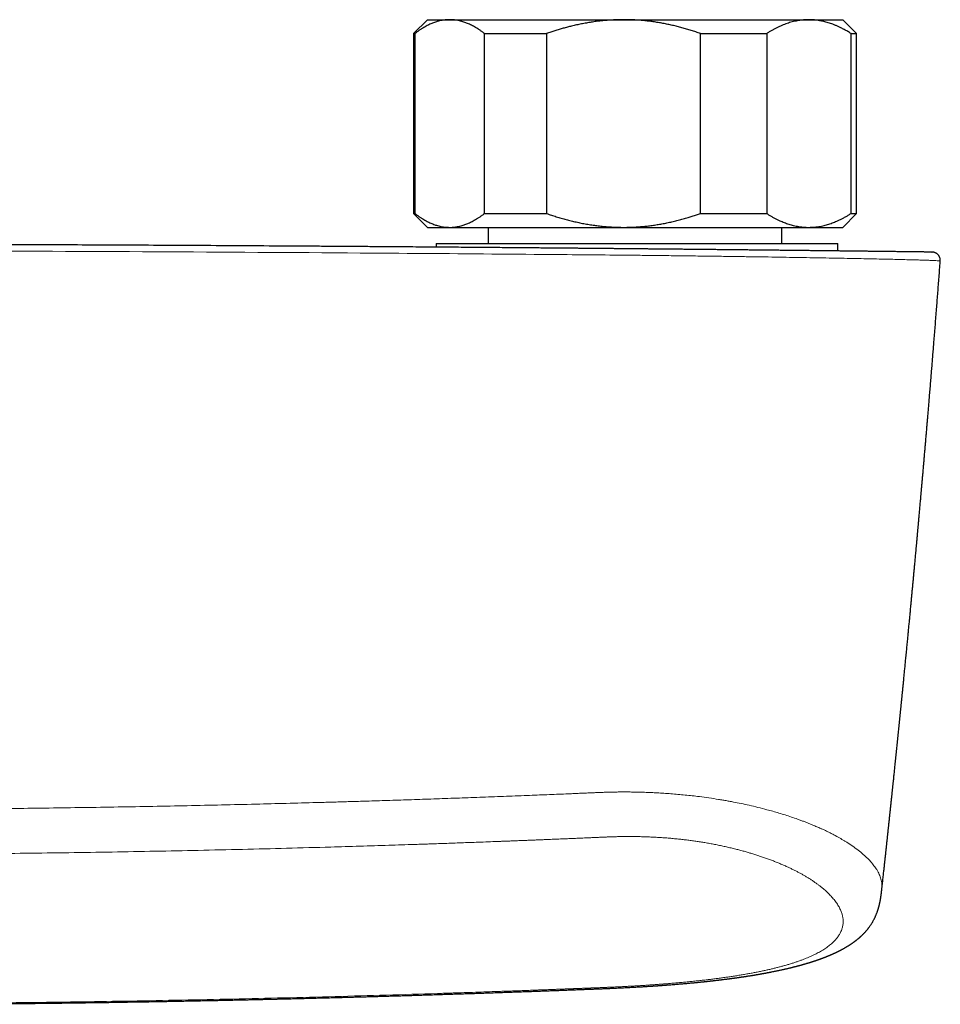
# Model space of a CAD drawing. Header units: millimetres. Extents: x 8 to 727, y 12 to 427.
# Tile 61 of 91: x 410 to 477, y 188 to 259. Entities that reach past the tile are written whole.
import ezdxf

# ---------------------------------------------------------------- set-up
doc = ezdxf.new("R2010")
doc.units = ezdxf.units.MM

msp = doc.modelspace()

# ---------------------------------------------------------------- linework, layer by layer
at = {"color": 7, "linetype": 'Continuous', "lineweight": 30}
for p, q in [((439.63, 258.966), (438.63, 257.966)), ((439.63, 258.966), (441.246, 258.966)), ((441.246, 258.966), (453.804, 258.966)), ((453.804, 258.966), (467.188, 258.966)), ((467.188, 258.966), (469.63, 258.966)), ((470.63, 257.966), (469.63, 258.966)), ((438.63, 257.966), (438.63, 244.966)), ((438.63, 257.966), (438.732, 257.966)), ((438.732, 257.966), (438.732, 244.966)), ((443.76, 257.966), (448.244, 257.966)), ((443.76, 244.966), (443.76, 257.966)), ((448.244, 257.966), (448.244, 244.966)), ((459.363, 244.966), (459.363, 257.966)), ((459.363, 257.966), (464.142, 257.966)), ((464.142, 257.966), (464.142, 244.966)), ((470.233, 244.966), (470.233, 257.966)), ((470.233, 257.966), (470.63, 257.966)), ((470.63, 244.966), (470.63, 257.966)), ((438.63, 244.966), (439.63, 243.966)), ((438.63, 244.966), (438.732, 244.966)), ((443.76, 244.966), (448.244, 244.966)), ((459.363, 244.966), (464.142, 244.966)), ((469.63, 243.966), (470.63, 244.966)), ((470.233, 244.966), (470.63, 244.966)), ((439.63, 243.966), (441.246, 243.966)), ((441.246, 243.966), (453.804, 243.966)), ((444.03, 243.966), (444.03, 242.81)), ((453.804, 243.966), (467.188, 243.966)), ((465.23, 242.81), (465.23, 243.966)), ((467.188, 243.966), (469.63, 243.966)), ((440.273, 242.81), (440.273, 242.536)), ((440.273, 242.81), (468.174, 242.81)), ((468.174, 242.81), (469.273, 242.81)), ((469.273, 242.26), (469.273, 242.81))]:
    msp.add_line(p, q, dxfattribs=at)
for points, knots in [([(441.246, 258.966), (441.217, 258.966), (441.134, 258.965), (440.996, 258.958), (440.834, 258.94), (440.672, 258.914), (440.51, 258.879), (440.357, 258.839), (440.213, 258.794), (440.079, 258.746), (439.945, 258.693), (439.812, 258.635), (439.681, 258.572), (439.539, 258.498), (439.385, 258.412), (439.22, 258.311), (439.057, 258.203), (438.894, 258.089), (438.786, 258.007), (438.732, 257.966)], [0, 0, 0, 0, 0.034083, 0.097391, 0.160725, 0.224069, 0.287405, 0.350714, 0.403934, 0.457159, 0.510379, 0.562664, 0.614953, 0.667239, 0.733776, 0.800332, 0.866897, 0.933458, 1, 1, 1, 1]), ([(443.76, 257.966), (443.707, 258.007), (443.601, 258.087), (443.44, 258.2), (443.279, 258.307), (443.117, 258.406), (442.962, 258.494), (442.816, 258.57), (442.678, 258.636), (442.54, 258.696), (442.402, 258.751), (442.264, 258.799), (442.113, 258.845), (441.95, 258.887), (441.775, 258.922), (441.599, 258.948), (441.423, 258.963), (441.305, 258.965), (441.246, 258.966)], [0, 0, 0, 0, 0.065617, 0.131252, 0.19689, 0.262521, 0.328134, 0.383158, 0.438187, 0.493212, 0.547625, 0.602042, 0.656455, 0.725142, 0.793864, 0.862595, 0.931314, 1, 1, 1, 1]), ([(453.804, 258.966), (453.739, 258.966), (453.556, 258.965), (453.253, 258.958), (452.897, 258.94), (452.541, 258.914), (452.185, 258.88), (451.829, 258.838), (451.473, 258.787), (451.116, 258.728), (450.76, 258.661), (450.406, 258.587), (450.069, 258.508), (449.749, 258.427), (449.446, 258.345), (449.144, 258.258), (448.842, 258.166), (448.543, 258.069), (448.344, 258.001), (448.244, 257.966)], [0, 0, 0, 0, 0.0340829, 0.0969657, 0.1598743, 0.2227923, 0.2857026, 0.3485869, 0.4123003, 0.4760358, 0.5397807, 0.6035201, 0.6672367, 0.7226293, 0.7780261, 0.8334192, 0.8889448, 0.9444739, 1, 1, 1, 1]), ([(459.363, 257.966), (459.252, 258.005), (459.03, 258.081), (458.694, 258.188), (458.357, 258.29), (458.018, 258.385), (457.678, 258.474), (457.337, 258.556), (456.994, 258.631), (456.649, 258.699), (456.301, 258.761), (455.951, 258.814), (455.599, 258.86), (455.245, 258.899), (454.887, 258.929), (454.526, 258.95), (454.165, 258.964), (453.924, 258.966), (453.804, 258.966)], [0, 0, 0, 0, 0.062057, 0.124124, 0.186189, 0.248244, 0.310077, 0.371921, 0.433764, 0.495595, 0.558031, 0.620481, 0.682931, 0.745365, 0.809015, 0.872683, 0.936351, 1, 1, 1, 1]), ([(467.188, 258.966), (467.155, 258.966), (467.061, 258.966), (466.905, 258.959), (466.72, 258.943), (466.536, 258.92), (466.351, 258.89), (466.167, 258.852), (465.982, 258.807), (465.798, 258.754), (465.613, 258.694), (465.428, 258.626), (465.242, 258.552), (465.057, 258.47), (464.873, 258.382), (464.689, 258.287), (464.506, 258.186), (464.323, 258.08), (464.203, 258.004), (464.142, 257.966)], [0, 0, 0, 0, 0.031424, 0.090881, 0.150353, 0.209826, 0.269283, 0.329202, 0.389135, 0.449069, 0.508989, 0.570183, 0.631389, 0.692596, 0.753791, 0.815338, 0.876894, 0.938452, 1, 1, 1, 1]), ([(470.233, 257.966), (470.152, 258.017), (470.032, 258.092), (469.87, 258.185), (469.748, 258.253), (469.626, 258.318), (469.48, 258.393), (469.311, 258.474), (469.117, 258.559), (468.932, 258.632), (468.755, 258.696), (468.588, 258.75), (468.427, 258.797), (468.271, 258.837), (468.126, 258.869), (467.988, 258.896), (467.844, 258.919), (467.689, 258.939), (467.522, 258.955), (467.355, 258.965), (467.243, 258.966), (467.188, 258.966)], [0, 0, 0, 0, 0.081921, 0.122903, 0.163885, 0.204826, 0.245767, 0.309888, 0.374016, 0.438136, 0.492751, 0.547371, 0.601985, 0.650633, 0.699281, 0.742116, 0.784951, 0.838708, 0.892476, 0.946243, 1, 1, 1, 1]), ([(438.732, 244.966), (438.785, 244.926), (438.892, 244.846), (439.052, 244.733), (439.213, 244.626), (439.376, 244.527), (439.53, 244.439), (439.677, 244.363), (439.815, 244.297), (439.953, 244.237), (440.091, 244.182), (440.229, 244.134), (440.379, 244.088), (440.542, 244.046), (440.718, 244.01), (440.894, 243.985), (441.07, 243.969), (441.187, 243.967), (441.246, 243.966)], [0, 0, 0, 0, 0.065617, 0.131252, 0.19689, 0.262521, 0.328134, 0.383158, 0.438187, 0.493212, 0.547625, 0.602042, 0.656455, 0.725142, 0.793864, 0.862595, 0.931314, 1, 1, 1, 1]), ([(441.246, 243.966), (441.275, 243.967), (441.359, 243.967), (441.496, 243.975), (441.659, 243.993), (441.821, 244.019), (441.982, 244.053), (442.135, 244.094), (442.279, 244.139), (442.414, 244.187), (442.548, 244.24), (442.68, 244.298), (442.811, 244.361), (442.954, 244.435), (443.107, 244.521), (443.272, 244.622), (443.436, 244.73), (443.599, 244.844), (443.706, 244.926), (443.76, 244.966)], [0, 0, 0, 0, 0.034083, 0.097391, 0.160725, 0.224069, 0.287405, 0.350714, 0.403934, 0.457159, 0.510379, 0.562664, 0.614953, 0.667239, 0.733776, 0.800332, 0.866897, 0.933458, 1, 1, 1, 1]), ([(448.244, 244.966), (448.361, 244.926), (448.594, 244.847), (448.946, 244.735), (449.3, 244.629), (449.657, 244.53), (450.016, 244.437), (450.38, 244.352), (450.75, 244.273), (451.126, 244.203), (451.504, 244.141), (451.883, 244.088), (452.263, 244.044), (452.645, 244.01), (453.03, 243.985), (453.417, 243.969), (453.675, 243.967), (453.804, 243.966)], [0, 0, 0, 0, 0.065066, 0.130137, 0.195203, 0.26048, 0.325763, 0.391039, 0.458408, 0.525817, 0.593243, 0.660665, 0.728065, 0.795429, 0.863616, 0.931814, 1, 1, 1, 1]), ([(453.804, 243.966), (453.868, 243.967), (454.031, 243.967), (454.292, 243.973), (454.587, 243.986), (454.903, 244.006), (455.24, 244.034), (455.598, 244.072), (455.955, 244.119), (456.311, 244.174), (456.669, 244.237), (457.029, 244.309), (457.391, 244.389), (457.751, 244.477), (458.11, 244.573), (458.448, 244.67), (458.767, 244.768), (459.066, 244.864), (459.264, 244.932), (459.363, 244.966)], [0, 0, 0, 0, 0.034083, 0.086059, 0.13804, 0.190015, 0.253414, 0.316836, 0.380268, 0.443694, 0.507094, 0.57244, 0.637806, 0.703182, 0.768553, 0.833903, 0.889267, 0.944635, 1, 1, 1, 1]), ([(464.142, 244.966), (464.205, 244.927), (464.329, 244.849), (464.518, 244.739), (464.707, 244.636), (464.898, 244.538), (465.079, 244.453), (465.251, 244.378), (465.413, 244.312), (465.575, 244.253), (465.737, 244.198), (465.899, 244.149), (466.075, 244.102), (466.266, 244.059), (466.471, 244.022), (466.677, 243.994), (466.883, 243.975), (467.054, 243.967), (467.155, 243.967), (467.188, 243.966)], [0, 0, 0, 0, 0.063626, 0.127269, 0.190915, 0.254554, 0.318177, 0.37151, 0.424847, 0.47818, 0.530958, 0.583741, 0.636519, 0.702912, 0.769334, 0.835765, 0.902186, 0.968576, 1, 1, 1, 1]), ([(467.188, 243.966), (467.255, 243.967), (467.391, 243.969), (467.594, 243.983), (467.798, 244.006), (468, 244.038), (468.192, 244.077), (468.372, 244.121), (468.542, 244.168), (468.709, 244.221), (468.875, 244.28), (469.039, 244.343), (469.218, 244.418), (469.412, 244.506), (469.619, 244.61), (469.825, 244.721), (470.03, 244.839), (470.165, 244.924), (470.233, 244.966)], [0, 0, 0, 0, 0.065449, 0.130926, 0.196415, 0.261894, 0.327345, 0.382403, 0.437466, 0.492525, 0.54654, 0.60056, 0.654576, 0.723644, 0.792733, 0.861832, 0.930927, 1, 1, 1, 1]), ([(476.069, 242.179), (476.072, 242.179), (476.082, 242.179), (476.087, 242.179), (476.086, 242.179), (476.076, 242.179), (476.056, 242.18), (476.027, 242.18), (475.988, 242.18), (475.94, 242.181), (475.883, 242.182), (475.818, 242.182), (475.746, 242.183), (475.668, 242.184), (475.583, 242.185), (475.489, 242.186), (475.388, 242.188), (475.275, 242.189), (475.151, 242.191), (475.014, 242.192), (474.867, 242.194), (474.711, 242.196), (474.546, 242.198), (474.372, 242.2), (474.194, 242.202), (474.014, 242.204), (473.832, 242.206), (473.643, 242.209), (473.447, 242.211), (473.243, 242.213), (473.027, 242.216), (472.797, 242.219), (472.552, 242.222), (472.3, 242.225), (472.041, 242.228), (471.773, 242.231), (471.498, 242.234), (471.223, 242.237), (470.95, 242.24), (470.679, 242.243), (470.402, 242.247), (470.12, 242.25), (469.833, 242.253), (469.53, 242.257), (469.213, 242.26), (468.88, 242.264), (468.54, 242.268), (468.194, 242.272), (467.842, 242.276), (467.483, 242.28), (467.128, 242.284), (466.779, 242.287), (466.436, 242.291), (466.088, 242.295), (465.736, 242.299), (465.38, 242.303), (465.008, 242.307), (464.621, 242.311), (464.218, 242.315), (463.811, 242.32), (463.401, 242.324), (462.987, 242.328), (462.568, 242.333), (462.157, 242.337), (461.753, 242.341), (461.359, 242.345), (460.964, 242.35), (460.566, 242.354), (460.167, 242.358), (459.835, 242.361), (459.569, 242.364), (459.371, 242.366), (459.171, 242.368), (458.969, 242.37), (458.765, 242.372), (458.559, 242.374), (458.293, 242.377), (457.965, 242.38), (457.573, 242.384), (457.264, 242.387), (457.045, 242.389), (456.92, 242.39), (456.801, 242.391), (456.682, 242.393), (456.522, 242.394), (456.321, 242.396), (456.062, 242.399), (455.782, 242.401), (455.48, 242.404), (455.165, 242.407), (454.836, 242.41), (454.553, 242.413), (454.375, 242.415), (454.304, 242.415), (454.285, 242.416), (454.266, 242.416), (454.245, 242.416), (454.221, 242.416), (454.192, 242.416), (454.104, 242.417), (453.961, 242.419), (453.725, 242.421), (453.456, 242.423), (453.155, 242.426), (452.863, 242.429), (452.581, 242.432), (452.309, 242.434), (452.047, 242.436), (451.794, 242.439), (451.551, 242.441), (451.318, 242.443), (451.096, 242.445), (450.884, 242.447), (450.683, 242.449), (450.492, 242.451), (450.313, 242.452), (450.147, 242.454), (449.992, 242.455), (449.846, 242.456), (449.709, 242.458), (449.579, 242.459), (449.458, 242.46), (449.341, 242.461), (449.231, 242.462), (449.126, 242.463), (449.031, 242.464), (448.946, 242.464), (448.872, 242.465), (448.809, 242.466), (448.756, 242.466), (448.713, 242.466), (448.683, 242.467), (448.665, 242.467), (448.655, 242.467), (448.645, 242.467), (448.635, 242.467), (448.625, 242.467), (448.603, 242.467), (448.556, 242.468), (448.463, 242.469), (448.297, 242.47), (447.999, 242.473), (447.468, 242.477), (446.517, 242.485), (445.27, 242.496), (443.85, 242.507), (442.394, 242.519), (440.847, 242.531), (439.207, 242.544), (437.74, 242.555), (436.448, 242.564), (435.331, 242.572), (434.214, 242.58), (433.098, 242.588), (431.981, 242.595), (430.865, 242.602), (428.074, 242.62), (423.83, 242.646), (418.133, 242.675), (412.31, 242.702), (406.142, 242.725), (399.629, 242.744), (395.289, 242.753), (393.119, 242.757)], [0, 0, 0, 0, 0.00321, 0.007501, 0.011796, 0.016498, 0.021192, 0.025882, 0.030568, 0.035254, 0.03994, 0.044657, 0.048981, 0.053298, 0.05761, 0.061918, 0.066224, 0.07053, 0.07523, 0.079931, 0.084636, 0.089346, 0.094064, 0.098791, 0.1035, 0.107805, 0.11211, 0.116415, 0.120723, 0.125034, 0.129352, 0.134052, 0.138745, 0.143433, 0.148119, 0.152804, 0.15749, 0.162189, 0.16649, 0.170782, 0.175068, 0.179349, 0.183626, 0.187901, 0.192569, 0.197238, 0.201909, 0.206586, 0.21127, 0.215962, 0.220656, 0.224953, 0.229249, 0.233544, 0.237841, 0.242141, 0.246446, 0.25116, 0.255867, 0.260567, 0.265264, 0.269958, 0.274653, 0.279382, 0.283718, 0.288044, 0.292363, 0.296676, 0.300985, 0.30529, 0.30739, 0.309504, 0.311633, 0.313778, 0.315939, 0.318116, 0.320309, 0.324373, 0.328493, 0.332671, 0.334088, 0.335366, 0.336599, 0.337843, 0.339098, 0.341597, 0.344139, 0.347223, 0.35037, 0.353579, 0.35708, 0.360654, 0.362441, 0.362643, 0.362845, 0.363047, 0.36325, 0.363473, 0.363811, 0.364148, 0.366232, 0.368277, 0.371516, 0.374654, 0.37769, 0.380626, 0.38346, 0.386194, 0.388827, 0.391358, 0.393789, 0.396118, 0.398308, 0.4004, 0.402395, 0.404292, 0.405985, 0.407592, 0.409113, 0.410549, 0.411898, 0.413161, 0.414339, 0.415534, 0.416626, 0.417614, 0.418498, 0.419278, 0.41992, 0.42047, 0.420926, 0.421289, 0.421392, 0.421495, 0.421599, 0.421702, 0.421805, 0.421909, 0.422396, 0.423266, 0.424821, 0.427598, 0.43256, 0.441433, 0.457315, 0.471535, 0.485794, 0.502818, 0.519896, 0.537028, 0.548662, 0.560296, 0.571929, 0.58356, 0.595191, 0.60682, 0.618449, 0.682388, 0.73945, 0.796489, 0.86436, 0.932197, 1, 1, 1, 1]), ([(476.68, 241.534), (476.681, 241.56), (476.683, 241.61), (476.674, 241.684), (476.658, 241.752), (476.635, 241.813), (476.61, 241.866), (476.583, 241.91), (476.556, 241.947), (476.526, 241.983), (476.491, 242.019), (476.448, 242.055), (476.406, 242.085), (476.365, 242.109), (476.329, 242.126), (476.297, 242.14), (476.269, 242.149), (476.247, 242.156), (476.224, 242.162), (476.2, 242.168), (476.176, 242.172), (476.157, 242.175), (476.143, 242.176), (476.134, 242.177), (476.128, 242.177), (476.122, 242.178), (476.116, 242.178), (476.11, 242.178), (476.104, 242.179), (476.098, 242.179), (476.091, 242.179), (476.084, 242.179), (476.077, 242.179), (476.073, 242.179), (476.071, 242.179)], [0, 0, 0, 0, 0.045252, 0.088667, 0.129544, 0.167294, 0.201453, 0.231685, 0.257765, 0.281355, 0.31337, 0.345969, 0.379, 0.403963, 0.428034, 0.448608, 0.465691, 0.479479, 0.490377, 0.509612, 0.527273, 0.5441, 0.560876, 0.578342, 0.598713, 0.62446, 0.655624, 0.692219, 0.73425, 0.781722, 0.834636, 0.892991, 0.956788, 1, 1, 1, 1]), ([(472.46, 196.155), (472.466, 196.214), (472.48, 196.338), (472.501, 196.525), (472.521, 196.712), (472.541, 196.897), (472.561, 197.078), (472.581, 197.255), (472.599, 197.422), (472.616, 197.579), (472.632, 197.726), (472.647, 197.864), (472.661, 197.991), (472.674, 198.108), (472.685, 198.215), (472.695, 198.306), (472.704, 198.383), (472.711, 198.449), (472.717, 198.511), (472.724, 198.572), (472.732, 198.642), (472.74, 198.721), (472.75, 198.807), (472.758, 198.889), (472.767, 198.969), (472.776, 199.049), (472.785, 199.131), (472.794, 199.217), (472.804, 199.308), (472.814, 199.405), (472.826, 199.511), (472.838, 199.625), (472.851, 199.744), (472.869, 199.916), (472.893, 200.134), (472.921, 200.397), (472.948, 200.653), (472.975, 200.907), (473.003, 201.164), (473.03, 201.42), (473.057, 201.672), (473.083, 201.921), (473.106, 202.141), (473.126, 202.33), (473.142, 202.482), (473.158, 202.63), (473.173, 202.775), (473.188, 202.915), (473.202, 203.051), (473.216, 203.179), (473.228, 203.298), (473.24, 203.408), (473.25, 203.509), (473.26, 203.6), (473.269, 203.688), (473.278, 203.778), (473.288, 203.874), (473.3, 203.986), (473.314, 204.116), (473.329, 204.264), (473.345, 204.421), (473.363, 204.588), (473.381, 204.762), (473.399, 204.941), (473.427, 205.213), (473.465, 205.578), (473.512, 206.038), (473.56, 206.503), (473.608, 206.972), (473.648, 207.366), (473.68, 207.682), (473.705, 207.92), (473.729, 208.158), (473.753, 208.396), (473.777, 208.633), (473.8, 208.869), (473.82, 209.063), (473.835, 209.213), (473.845, 209.315), (473.854, 209.406), (473.862, 209.488), (473.87, 209.559), (473.876, 209.62), (473.881, 209.67), (473.885, 209.71), (473.888, 209.741), (473.89, 209.768), (473.894, 209.8), (473.898, 209.841), (473.903, 209.895), (473.909, 209.956), (473.916, 210.027), (473.924, 210.105), (473.933, 210.193), (473.942, 210.288), (473.953, 210.394), (473.964, 210.51), (473.977, 210.638), (473.991, 210.774), (474.005, 210.92), (474.02, 211.076), (474.036, 211.231), (474.051, 211.387), (474.067, 211.542), (474.082, 211.704), (474.099, 211.872), (474.116, 212.046), (474.134, 212.226), (474.152, 212.411), (474.17, 212.599), (474.197, 212.874), (474.232, 213.23), (474.274, 213.664), (474.314, 214.074), (474.351, 214.461), (474.386, 214.824), (474.42, 215.179), (474.453, 215.526), (474.486, 215.866), (474.517, 216.196), (474.548, 216.518), (474.577, 216.831), (474.606, 217.136), (474.634, 217.434), (474.661, 217.724), (474.688, 218.006), (474.714, 218.29), (474.741, 218.576), (474.768, 218.866), (474.795, 219.153), (474.821, 219.436), (474.85, 219.754), (474.882, 220.104), (474.909, 220.393), (474.927, 220.586), (474.936, 220.684), (474.945, 220.782), (474.954, 220.88), (474.962, 220.975), (474.971, 221.064), (474.978, 221.146), (474.985, 221.221), (474.991, 221.288), (474.996, 221.347), (475.001, 221.399), (475.005, 221.443), (475.008, 221.478), (475.011, 221.507), (475.013, 221.532), (475.015, 221.557), (475.019, 221.595), (475.024, 221.649), (475.03, 221.721), (475.038, 221.802), (475.046, 221.893), (475.055, 221.993), (475.065, 222.103), (475.075, 222.218), (475.086, 222.339), (475.098, 222.465), (475.11, 222.598), (475.122, 222.739), (475.136, 222.888), (475.15, 223.045), (475.165, 223.21), (475.18, 223.383), (475.196, 223.563), (475.213, 223.75), (475.23, 223.945), (475.25, 224.159), (475.27, 224.395), (475.293, 224.653), (475.317, 224.92), (475.341, 225.191), (475.365, 225.463), (475.389, 225.738), (475.414, 226.021), (475.439, 226.313), (475.466, 226.614), (475.493, 226.924), (475.519, 227.232), (475.546, 227.54), (475.572, 227.847), (475.599, 228.16), (475.627, 228.481), (475.655, 228.809), (475.684, 229.145), (475.713, 229.488), (475.742, 229.838), (475.773, 230.195), (475.803, 230.559), (475.834, 230.931), (475.868, 231.334), (475.904, 231.767), (475.943, 232.234), (475.982, 232.71), (476.02, 233.171), (476.057, 233.616), (476.092, 234.044), (476.127, 234.479), (476.163, 234.921), (476.199, 235.371), (476.238, 235.856), (476.28, 236.377), (476.324, 236.934), (476.369, 237.502), (476.412, 238.059), (476.455, 238.604), (476.496, 239.137), (476.538, 239.677), (476.58, 240.226), (476.623, 240.783), (476.656, 241.219), (476.675, 241.471), (476.68, 241.533)], [0, 0, 0, 0, 0.0039126, 0.0082261, 0.0123569, 0.0163048, 0.0204363, 0.0243467, 0.0280359, 0.031504, 0.034751, 0.037777, 0.0405818, 0.0431656, 0.0455284, 0.0476702, 0.049198, 0.0506231, 0.0520049, 0.0533446, 0.054642, 0.0566585, 0.0585637, 0.0603578, 0.0620829, 0.0638352, 0.0656187, 0.0675423, 0.069502, 0.0716497, 0.0739853, 0.0765088, 0.0791948, 0.0818773, 0.0878485, 0.0936458, 0.0992692, 0.1047796, 0.1104564, 0.1163342, 0.1216728, 0.1271671, 0.1328169, 0.1362191, 0.1396362, 0.1429102, 0.1460243, 0.1492077, 0.1522045, 0.155015, 0.1576391, 0.1600767, 0.162328, 0.1642799, 0.1661475, 0.1681345, 0.1702508, 0.1724963, 0.1755481, 0.17881, 0.1822822, 0.1859646, 0.1898519, 0.1938141, 0.1977946, 0.207826, 0.2179719, 0.2282323, 0.238605, 0.2489893, 0.254259, 0.2595173, 0.2647643, 0.2699998, 0.2752241, 0.2804369, 0.2856199, 0.2880861, 0.29033, 0.2923517, 0.2941512, 0.2957285, 0.2970837, 0.2981579, 0.2990346, 0.2997138, 0.3002369, 0.3008209, 0.3018095, 0.3029846, 0.3043463, 0.3058946, 0.3076294, 0.3095507, 0.3116586, 0.313953, 0.3165567, 0.3193651, 0.3223782, 0.325596, 0.3290184, 0.3326454, 0.3359098, 0.339324, 0.3428877, 0.3466011, 0.3504642, 0.3544038, 0.3584878, 0.3626875, 0.3668666, 0.3766628, 0.3862418, 0.3956037, 0.4037791, 0.4117816, 0.4196111, 0.4272676, 0.4347513, 0.442062, 0.4491263, 0.4560213, 0.4627471, 0.4693037, 0.475691, 0.4819092, 0.4879582, 0.4944311, 0.5008157, 0.5071321, 0.5133802, 0.5195602, 0.5280978, 0.5365018, 0.5386808, 0.5408506, 0.5430113, 0.5451628, 0.5472886, 0.5492698, 0.551083, 0.5527281, 0.5542052, 0.5555142, 0.5566553, 0.5576283, 0.5583918, 0.559006, 0.5595133, 0.5600574, 0.5606502, 0.562029, 0.5636153, 0.5654093, 0.5674108, 0.56962, 0.5720366, 0.5746609, 0.5772488, 0.580011, 0.5829477, 0.5860587, 0.589344, 0.5928037, 0.5964377, 0.6002438, 0.6042117, 0.60834, 0.6126288, 0.6170779, 0.6225274, 0.6281997, 0.6340947, 0.6402124, 0.6460734, 0.6521253, 0.6583678, 0.6648011, 0.671425, 0.6782395, 0.6852446, 0.6918334, 0.6985824, 0.7054914, 0.7125604, 0.7197896, 0.7271787, 0.7347278, 0.7424369, 0.7503059, 0.7583348, 0.7665236, 0.7748722, 0.7849169, 0.7951835, 0.8056719, 0.8163822, 0.8256437, 0.8350648, 0.8446455, 0.8543857, 0.8642855, 0.8743448, 0.886405, 0.8986867, 0.9111898, 0.9239142, 0.9354622, 0.9471865, 0.9590871, 0.971164, 0.983417, 0.9958461, 1, 1, 1, 1]), ([(404.331, 187.844), (404.576, 187.846), (405.076, 187.849), (405.801, 187.856), (406.503, 187.862), (407.17, 187.868), (407.829, 187.874), (408.479, 187.881), (409.121, 187.887), (409.754, 187.894), (410.38, 187.901), (410.996, 187.909), (411.605, 187.916), (412.205, 187.924), (412.797, 187.931), (413.38, 187.939), (413.956, 187.947), (414.522, 187.955), (415.081, 187.963), (415.64, 187.971), (416.198, 187.98), (416.756, 187.988), (417.305, 187.997), (417.845, 188.006), (418.376, 188.015), (418.89, 188.024), (419.387, 188.032), (419.868, 188.041), (420.341, 188.049), (420.805, 188.058), (421.261, 188.066), (421.709, 188.075), (422.149, 188.083), (422.586, 188.092), (423.022, 188.1), (423.455, 188.109), (423.879, 188.118), (424.295, 188.126), (424.701, 188.135), (425.097, 188.143), (425.485, 188.152), (425.864, 188.16), (426.233, 188.168), (426.593, 188.176), (426.944, 188.184), (427.28, 188.192), (427.6, 188.199), (427.906, 188.206), (428.204, 188.213), (428.493, 188.22), (428.771, 188.227), (429.038, 188.233), (429.294, 188.239), (429.542, 188.245), (429.782, 188.251), (430.015, 188.257), (430.253, 188.263), (430.495, 188.269), (430.741, 188.275), (430.976, 188.281), (431.194, 188.287), (431.4, 188.292), (431.599, 188.297), (431.804, 188.302), (432.015, 188.308), (432.233, 188.314), (432.456, 188.32), (432.686, 188.326), (432.933, 188.332), (433.199, 188.339), (433.483, 188.347), (433.776, 188.355), (434.077, 188.363), (434.386, 188.372), (434.703, 188.381), (435.039, 188.39), (435.394, 188.4), (435.771, 188.411), (436.156, 188.422), (436.552, 188.433), (436.944, 188.445), (437.333, 188.456), (437.718, 188.468), (438.11, 188.48), (438.511, 188.492), (438.92, 188.504), (439.336, 188.517), (439.775, 188.531), (440.238, 188.545), (440.724, 188.561), (441.219, 188.577), (441.725, 188.593), (442.239, 188.61), (442.764, 188.627), (443.298, 188.645), (443.842, 188.663), (444.396, 188.682), (444.918, 188.7), (445.407, 188.717), (445.862, 188.733), (446.324, 188.75), (446.791, 188.766), (447.249, 188.783), (447.691, 188.799), (448.114, 188.815), (448.526, 188.83), (448.929, 188.845), (449.32, 188.86), (449.699, 188.874), (450.067, 188.888), (450.425, 188.902), (450.776, 188.916), (451.119, 188.929), (451.456, 188.942), (451.783, 188.954), (452.104, 188.967), (452.418, 188.98), (452.725, 188.993), (453.015, 189.005), (453.287, 189.018), (453.541, 189.029), (453.787, 189.041), (454.024, 189.053), (454.251, 189.065), (454.468, 189.077), (454.676, 189.088), (454.875, 189.1), (455.067, 189.111), (455.252, 189.123), (455.43, 189.134), (455.6, 189.144), (455.761, 189.155), (455.893, 189.164), (455.997, 189.171), (456.073, 189.176), (456.141, 189.18), (456.203, 189.185), (456.257, 189.188), (456.304, 189.192), (456.342, 189.194), (456.372, 189.197), (456.394, 189.198), (456.412, 189.199), (456.425, 189.2), (456.435, 189.201), (456.446, 189.202), (456.464, 189.203), (456.492, 189.205), (456.53, 189.208), (456.575, 189.211), (456.624, 189.215), (456.676, 189.219), (456.731, 189.223), (456.788, 189.227), (456.866, 189.233), (456.968, 189.24), (457.095, 189.25), (457.245, 189.262), (457.411, 189.275), (457.589, 189.29), (457.76, 189.304), (457.925, 189.318), (458.084, 189.332), (458.237, 189.345), (458.382, 189.358), (458.52, 189.371), (458.651, 189.383), (458.775, 189.395), (458.898, 189.406), (459.021, 189.418), (459.143, 189.43), (459.258, 189.442), (459.365, 189.453), (459.464, 189.463), (459.541, 189.471), (459.596, 189.477), (459.63, 189.48), (459.654, 189.483), (459.672, 189.485), (459.688, 189.486), (459.708, 189.488), (459.733, 189.491), (459.767, 189.495), (459.81, 189.499), (459.86, 189.505), (459.912, 189.51), (459.963, 189.516), (460.012, 189.521), (460.059, 189.526), (460.113, 189.532), (460.173, 189.539), (460.239, 189.547), (460.307, 189.554), (460.378, 189.562), (460.453, 189.571), (460.52, 189.579), (460.575, 189.585), (460.616, 189.59), (460.653, 189.595), (460.683, 189.598), (460.706, 189.601), (460.723, 189.603), (460.735, 189.604), (460.748, 189.606), (460.766, 189.608), (460.788, 189.611), (460.817, 189.614), (460.851, 189.618), (460.89, 189.623), (460.975, 189.634), (461.096, 189.649), (461.25, 189.668), (461.366, 189.683), (461.45, 189.694), (461.503, 189.701), (461.55, 189.707), (461.593, 189.713), (461.63, 189.718), (461.659, 189.722), (461.681, 189.725), (461.699, 189.727), (461.721, 189.73), (461.747, 189.734), (461.778, 189.738), (461.815, 189.743), (461.864, 189.75), (461.925, 189.758), (461.993, 189.768), (462.06, 189.777), (462.124, 189.786), (462.187, 189.795), (462.246, 189.804), (462.303, 189.812), (462.354, 189.82), (462.397, 189.826), (462.434, 189.831), (462.465, 189.836), (462.494, 189.84), (462.524, 189.845), (462.559, 189.85), (462.601, 189.857), (462.651, 189.864), (462.706, 189.873), (462.774, 189.883), (462.855, 189.896), (462.95, 189.911), (463.029, 189.924), (463.087, 189.933), (463.12, 189.938), (463.147, 189.943), (463.168, 189.946), (463.186, 189.949), (463.207, 189.953), (463.235, 189.957), (463.269, 189.963), (463.307, 189.969), (463.347, 189.976), (463.388, 189.983), (463.45, 189.993), (463.532, 190.007), (463.617, 190.022), (463.682, 190.034), (463.729, 190.042), (463.773, 190.05), (463.814, 190.057), (463.85, 190.063), (463.883, 190.069), (463.913, 190.075), (463.946, 190.081), (463.984, 190.088), (464.025, 190.095), (464.07, 190.104), (464.116, 190.112), (464.162, 190.121), (464.21, 190.13), (464.258, 190.139), (464.302, 190.148), (464.34, 190.155), (464.369, 190.161), (464.393, 190.165), (464.412, 190.169), (464.425, 190.171), (464.437, 190.174), (464.451, 190.177), (464.469, 190.18), (464.492, 190.184), (464.551, 190.196), (464.646, 190.215), (464.774, 190.241), (464.896, 190.267), (465.013, 190.291), (465.126, 190.316), (465.236, 190.34), (465.347, 190.364), (465.441, 190.385), (465.519, 190.403), (465.58, 190.417), (465.644, 190.432), (465.709, 190.448), (465.772, 190.463), (465.824, 190.475), (465.866, 190.485), (465.9, 190.494), (465.938, 190.503), (465.979, 190.513), (466.022, 190.524), (466.063, 190.534), (466.107, 190.545), (466.154, 190.557), (466.201, 190.569), (466.243, 190.58), (466.276, 190.588), (466.3, 190.595), (466.32, 190.6), (466.341, 190.605), (466.366, 190.612), (466.394, 190.62), (466.428, 190.628), (466.466, 190.639), (466.508, 190.65), (466.551, 190.662), (466.591, 190.673), (466.626, 190.682), (466.654, 190.69), (466.679, 190.697), (466.703, 190.704), (466.73, 190.711), (466.767, 190.722), (466.812, 190.735), (466.864, 190.75), (466.921, 190.766), (466.983, 190.784), (467.05, 190.804), (467.114, 190.823), (467.166, 190.839), (467.206, 190.851), (467.235, 190.86), (467.262, 190.869), (467.29, 190.877), (467.319, 190.886), (467.352, 190.897), (467.389, 190.909), (467.426, 190.921), (467.465, 190.933), (467.503, 190.945), (467.539, 190.957), (467.572, 190.968), (467.602, 190.978), (467.629, 190.987), (467.657, 190.996), (467.688, 191.007), (467.723, 191.019), (467.761, 191.032), (467.804, 191.047), (467.851, 191.063), (467.898, 191.08), (467.943, 191.095), (467.981, 191.109), (468.016, 191.122), (468.046, 191.133), (468.073, 191.143), (468.098, 191.152), (468.121, 191.161), (468.144, 191.169), (468.165, 191.177), (468.184, 191.184), (468.204, 191.192), (468.227, 191.2), (468.256, 191.211), (468.293, 191.226), (468.336, 191.242), (468.381, 191.26), (468.426, 191.278), (468.47, 191.295), (468.508, 191.31), (468.54, 191.323), (468.568, 191.335), (468.593, 191.346), (468.618, 191.356), (468.644, 191.366), (468.67, 191.378), (468.699, 191.39), (468.73, 191.403), (468.766, 191.418), (468.804, 191.435), (468.843, 191.452), (468.882, 191.469), (468.92, 191.486), (468.959, 191.504), (468.994, 191.52), (469.023, 191.533), (469.047, 191.544), (469.066, 191.553), (469.086, 191.562), (469.106, 191.572), (469.128, 191.582), (469.154, 191.594), (469.183, 191.608), (469.213, 191.623), (469.245, 191.638), (469.276, 191.654), (469.304, 191.667), (469.327, 191.679), (469.346, 191.688), (469.364, 191.697), (469.38, 191.705), (469.396, 191.714), (469.412, 191.722), (469.434, 191.733), (469.462, 191.747), (469.498, 191.766), (469.536, 191.787), (469.575, 191.807), (469.612, 191.827), (469.647, 191.846), (469.683, 191.866), (469.728, 191.891), (469.778, 191.92), (469.833, 191.951), (469.884, 191.981), (469.937, 192.012), (469.99, 192.045), (470.04, 192.076), (470.075, 192.098), (470.098, 192.112), (470.114, 192.122), (470.131, 192.133), (470.148, 192.144), (470.163, 192.154), (470.178, 192.164), (470.199, 192.178), (470.227, 192.196), (470.256, 192.216), (470.278, 192.231), (470.295, 192.242), (470.31, 192.253), (470.325, 192.263), (470.339, 192.272), (470.353, 192.282), (470.371, 192.295), (470.394, 192.311), (470.419, 192.329), (470.442, 192.346), (470.464, 192.361), (470.485, 192.377), (470.503, 192.391), (470.519, 192.402), (470.532, 192.412), (470.547, 192.424), (470.564, 192.437), (470.584, 192.451), (470.604, 192.467), (470.626, 192.484), (470.651, 192.504), (470.681, 192.528), (470.713, 192.554), (470.744, 192.579), (470.773, 192.603), (470.801, 192.627), (470.823, 192.646), (470.84, 192.661), (470.851, 192.67), (470.862, 192.68), (470.873, 192.69), (470.887, 192.701), (470.9, 192.713), (470.912, 192.724), (470.922, 192.733), (470.931, 192.741), (470.941, 192.75), (470.954, 192.762), (470.971, 192.778), (470.991, 192.797), (471.011, 192.815), (471.029, 192.832), (471.046, 192.849), (471.069, 192.871), (471.098, 192.9), (471.134, 192.936), (471.169, 192.973), (471.204, 193.009), (471.239, 193.046), (471.275, 193.086), (471.311, 193.126), (471.345, 193.166), (471.38, 193.207), (471.417, 193.252), (471.454, 193.298), (471.489, 193.342), (471.534, 193.402), (471.59, 193.478), (471.653, 193.57), (471.714, 193.664), (471.775, 193.763), (471.834, 193.866), (471.882, 193.954), (471.92, 194.029), (471.951, 194.092), (471.982, 194.158), (472.012, 194.225), (472.043, 194.297), (472.071, 194.366), (472.099, 194.439), (472.119, 194.492), (472.132, 194.53), (472.138, 194.546), (472.145, 194.565), (472.151, 194.584), (472.158, 194.603), (472.163, 194.618), (472.167, 194.631), (472.171, 194.644), (472.176, 194.659), (472.181, 194.674), (472.186, 194.689), (472.189, 194.701), (472.192, 194.711), (472.195, 194.72), (472.199, 194.731), (472.203, 194.743), (472.207, 194.758), (472.212, 194.774), (472.217, 194.793), (472.222, 194.811), (472.227, 194.826), (472.23, 194.838), (472.234, 194.85), (472.237, 194.863), (472.242, 194.879), (472.248, 194.901), (472.255, 194.928), (472.262, 194.956), (472.269, 194.982), (472.275, 195.006), (472.281, 195.031), (472.287, 195.056), (472.292, 195.077), (472.296, 195.097), (472.301, 195.116), (472.305, 195.133), (472.307, 195.146), (472.31, 195.159), (472.314, 195.176), (472.319, 195.198), (472.325, 195.23), (472.334, 195.274), (472.344, 195.326), (472.354, 195.38), (472.363, 195.431), (472.373, 195.484), (472.381, 195.538), (472.388, 195.585), (472.394, 195.623), (472.398, 195.653), (472.403, 195.685), (472.408, 195.721), (472.413, 195.758), (472.418, 195.795), (472.422, 195.829), (472.426, 195.862), (472.43, 195.89), (472.433, 195.915), (472.435, 195.936), (472.437, 195.953), (472.439, 195.969), (472.441, 195.985), (472.443, 196.005), (472.447, 196.035), (472.451, 196.075), (472.456, 196.118), (472.459, 196.145), (472.46, 196.156)], [0, 0, 0, 0, 0.009411, 0.019238, 0.027899, 0.036453, 0.0449, 0.05324, 0.061474, 0.0696, 0.077619, 0.085532, 0.093338, 0.101036, 0.108628, 0.116113, 0.123491, 0.130762, 0.137926, 0.144983, 0.152261, 0.159422, 0.166466, 0.173392, 0.180201, 0.186892, 0.19317, 0.199341, 0.205405, 0.211362, 0.217212, 0.222956, 0.228592, 0.234121, 0.239799, 0.245359, 0.250802, 0.256128, 0.261336, 0.266427, 0.2714, 0.276256, 0.280995, 0.285616, 0.290119, 0.294506, 0.298534, 0.302458, 0.306277, 0.309992, 0.313602, 0.316978, 0.320256, 0.323438, 0.326523, 0.329512, 0.332404, 0.335688, 0.338838, 0.341854, 0.344736, 0.347227, 0.34978, 0.352411, 0.355121, 0.357909, 0.360776, 0.363722, 0.366746, 0.370298, 0.373952, 0.377709, 0.381569, 0.385531, 0.389595, 0.393763, 0.398465, 0.403291, 0.408241, 0.413316, 0.418514, 0.423348, 0.428284, 0.433323, 0.438464, 0.443707, 0.449054, 0.454502, 0.460615, 0.466851, 0.473211, 0.479696, 0.486304, 0.493037, 0.499894, 0.506874, 0.513978, 0.521207, 0.526974, 0.532818, 0.538739, 0.544738, 0.550812, 0.556358, 0.561779, 0.567076, 0.572249, 0.577298, 0.582135, 0.586852, 0.591448, 0.595921, 0.600358, 0.604672, 0.608878, 0.612988, 0.617015, 0.620966, 0.62483, 0.628186, 0.631451, 0.634616, 0.637675, 0.640623, 0.643411, 0.646095, 0.648676, 0.651154, 0.653574, 0.655889, 0.658101, 0.660209, 0.662215, 0.66329, 0.664283, 0.665183, 0.665989, 0.666702, 0.667322, 0.667848, 0.6682, 0.668493, 0.668726, 0.668901, 0.669021, 0.669104, 0.669342, 0.669717, 0.670237, 0.670844, 0.671488, 0.67217, 0.672889, 0.673646, 0.67444, 0.675993, 0.677673, 0.679479, 0.681941, 0.684315, 0.6866, 0.688796, 0.690946, 0.693002, 0.694966, 0.696837, 0.698614, 0.700297, 0.701898, 0.703672, 0.705346, 0.706919, 0.708391, 0.709762, 0.711031, 0.711591, 0.712062, 0.712442, 0.712599, 0.712813, 0.713095, 0.713445, 0.713864, 0.714496, 0.71523, 0.715965, 0.716676, 0.717362, 0.718024, 0.718661, 0.719626, 0.720534, 0.721471, 0.722473, 0.723538, 0.724668, 0.72529, 0.725901, 0.726421, 0.726848, 0.72718, 0.727415, 0.727561, 0.727727, 0.727969, 0.728295, 0.728701, 0.729187, 0.729753, 0.730382, 0.732834, 0.734968, 0.73705, 0.737883, 0.738645, 0.739338, 0.739962, 0.740515, 0.740981, 0.741237, 0.741477, 0.741788, 0.742173, 0.742634, 0.743171, 0.743782, 0.744826, 0.745844, 0.746832, 0.747788, 0.748714, 0.749609, 0.750471, 0.751248, 0.751889, 0.752435, 0.752886, 0.753305, 0.753749, 0.754242, 0.754903, 0.755653, 0.756491, 0.757411, 0.758744, 0.7602, 0.761778, 0.762385, 0.762894, 0.763304, 0.763615, 0.763863, 0.764157, 0.764611, 0.765153, 0.765754, 0.766373, 0.767009, 0.767662, 0.76927, 0.770882, 0.771653, 0.772389, 0.773089, 0.773748, 0.774332, 0.774836, 0.775303, 0.775812, 0.776413, 0.777101, 0.77782, 0.778561, 0.77931, 0.780078, 0.780867, 0.781667, 0.782234, 0.782712, 0.783101, 0.783401, 0.783613, 0.78377, 0.783998, 0.784297, 0.784666, 0.78509, 0.787244, 0.789365, 0.791414, 0.793388, 0.795295, 0.797145, 0.799019, 0.800955, 0.801998, 0.803071, 0.804181, 0.805329, 0.806461, 0.807501, 0.80809, 0.808681, 0.809352, 0.810104, 0.810877, 0.81162, 0.812335, 0.813271, 0.814141, 0.814902, 0.815548, 0.815914, 0.81624, 0.816619, 0.817071, 0.817596, 0.818184, 0.818916, 0.81969, 0.820504, 0.821329, 0.821939, 0.822455, 0.822881, 0.823323, 0.823828, 0.824398, 0.825387, 0.826376, 0.827356, 0.828653, 0.829928, 0.831178, 0.832371, 0.832958, 0.833523, 0.834059, 0.834568, 0.83513, 0.835776, 0.836517, 0.837295, 0.838022, 0.838823, 0.839552, 0.84021, 0.8408, 0.841325, 0.841883, 0.842507, 0.843199, 0.84398, 0.844858, 0.845832, 0.8469, 0.847775, 0.848578, 0.849302, 0.849946, 0.850512, 0.851007, 0.851514, 0.851989, 0.852432, 0.852845, 0.853239, 0.853708, 0.85427, 0.855142, 0.856063, 0.857038, 0.858091, 0.85906, 0.8599, 0.860595, 0.861194, 0.861763, 0.862304, 0.862867, 0.86347, 0.864086, 0.864796, 0.865613, 0.866529, 0.867427, 0.868272, 0.869213, 0.870105, 0.87094, 0.871689, 0.872149, 0.872609, 0.873069, 0.873531, 0.874056, 0.874681, 0.875362, 0.876109, 0.876893, 0.877675, 0.878365, 0.878908, 0.879372, 0.879777, 0.880178, 0.880576, 0.880971, 0.881369, 0.882169, 0.88306, 0.884008, 0.885065, 0.886015, 0.886858, 0.887762, 0.888758, 0.89035, 0.891725, 0.893047, 0.894431, 0.895914, 0.897378, 0.898462, 0.898831, 0.899268, 0.899764, 0.900238, 0.900675, 0.901074, 0.901454, 0.902468, 0.903438, 0.903915, 0.90438, 0.904832, 0.905264, 0.905661, 0.906032, 0.906463, 0.907248, 0.908006, 0.908665, 0.909301, 0.909933, 0.910547, 0.91095, 0.911344, 0.911778, 0.912291, 0.912882, 0.913536, 0.914119, 0.914957, 0.915869, 0.916889, 0.917926, 0.9188, 0.919639, 0.920571, 0.920964, 0.921306, 0.921622, 0.921997, 0.922438, 0.922916, 0.923307, 0.923629, 0.923897, 0.924206, 0.924574, 0.925231, 0.925931, 0.926582, 0.927185, 0.927755, 0.928324, 0.929548, 0.93081, 0.932058, 0.93327, 0.934514, 0.935795, 0.937173, 0.938456, 0.939648, 0.941072, 0.942652, 0.943936, 0.945155, 0.948058, 0.950658, 0.953024, 0.955914, 0.958682, 0.961106, 0.962644, 0.964185, 0.965732, 0.967284, 0.968855, 0.970576, 0.971882, 0.973567, 0.973904, 0.974243, 0.974613, 0.975035, 0.975428, 0.975737, 0.975976, 0.976207, 0.976499, 0.976839, 0.977133, 0.977361, 0.977531, 0.977714, 0.977923, 0.978159, 0.978428, 0.978745, 0.979111, 0.97947, 0.979756, 0.979989, 0.980165, 0.980399, 0.980699, 0.981057, 0.98164, 0.98217, 0.982568, 0.983001, 0.98348, 0.983879, 0.984278, 0.984587, 0.984936, 0.985231, 0.985452, 0.985613, 0.9859, 0.986304, 0.986708, 0.987492, 0.988439, 0.989194, 0.990056, 0.990805, 0.991645, 0.992459, 0.992879, 0.993281, 0.993739, 0.994274, 0.994787, 0.99525, 0.99578, 0.996194, 0.996573, 0.996895, 0.997168, 0.997411, 0.997557, 0.997759, 0.998028, 0.998364, 0.998917, 0.99959, 1, 1, 1, 1])]:
    msp.add_open_spline(points, degree=3, knots=knots, dxfattribs=at)
at = {"color": 252, "linetype": 'Continuous', "lineweight": 0}
for points, knots in [([(476.674, 241.534), (476.676, 241.535), (476.685, 241.537), (476.641, 241.544), (476.539, 241.552), (476.372, 241.562), (476.145, 241.573), (475.857, 241.584), (475.51, 241.596), (475.106, 241.609), (474.645, 241.622), (474.13, 241.635), (473.561, 241.65), (472.939, 241.664), (472.262, 241.68), (471.537, 241.695), (470.766, 241.711), (469.953, 241.727), (469.096, 241.743), (468.199, 241.76), (467.262, 241.776), (466.291, 241.792), (465.289, 241.809), (464.259, 241.825), (463.204, 241.841), (462.125, 241.856), (461.022, 241.872), (459.885, 241.887), (458.719, 241.902), (457.531, 241.917), (456.34, 241.931), (455.156, 241.944), (453.984, 241.956), (451.382, 241.98), (445.911, 242.029), (435.888, 242.109), (422.752, 242.193), (407.936, 242.261), (398.058, 242.283), (393.119, 242.294)], [0, 0, 0, 0, 0.0030814, 0.015127, 0.0271318, 0.0391286, 0.0511508, 0.0632314, 0.0753295, 0.0873905, 0.0994268, 0.1114502, 0.1234717, 0.1355224, 0.1476096, 0.1597058, 0.1717823, 0.1838097, 0.1958351, 0.2079078, 0.2200007, 0.2320871, 0.2441404, 0.2561647, 0.2681879, 0.2802215, 0.2922776, 0.3043687, 0.3169672, 0.329473, 0.3419291, 0.3542903, 0.3664559, 0.3785417, 0.4355419, 0.5373273, 0.6915511, 0.8457758, 1, 1, 1, 1]), ([(394.878, 201.907), (395.736, 201.908), (397.442, 201.909), (399.989, 201.916), (402.522, 201.929), (405.077, 201.946), (407.625, 201.968), (410.153, 201.995), (412.627, 202.026), (415.108, 202.061), (417.601, 202.102), (420.107, 202.147), (422.6, 202.197), (425.074, 202.25), (427.445, 202.307), (429.723, 202.365), (431.35, 202.409), (432.417, 202.439), (432.916, 202.453), (433.417, 202.468), (433.918, 202.482), (434.419, 202.497), (434.921, 202.512), (435.759, 202.538), (436.949, 202.575), (438.506, 202.626), (440.106, 202.68), (441.746, 202.737), (443.423, 202.798), (445.125, 202.862), (446.745, 202.925), (448.253, 202.985), (449.253, 203.026), (449.842, 203.05), (450.037, 203.059), (450.231, 203.067), (450.424, 203.075), (450.649, 203.085), (450.954, 203.098), (451.318, 203.114), (451.686, 203.129), (452.013, 203.142), (452.332, 203.154), (452.656, 203.164), (452.975, 203.173), (453.272, 203.179), (453.562, 203.182), (453.862, 203.183), (454.204, 203.181), (454.59, 203.176), (455.005, 203.167), (455.421, 203.154), (455.823, 203.138), (456.423, 203.108), (457.234, 203.056), (458.258, 202.965), (459.174, 202.861), (459.977, 202.752), (460.485, 202.675), (460.816, 202.621), (460.971, 202.595), (461.126, 202.569), (461.281, 202.541), (461.436, 202.513), (461.59, 202.485), (461.878, 202.431), (462.312, 202.344), (462.9, 202.216), (463.526, 202.068), (464.094, 201.922), (464.599, 201.783), (465.035, 201.656), (465.48, 201.518), (465.931, 201.371), (466.31, 201.24), (466.618, 201.128), (466.852, 201.041), (467.083, 200.952), (467.309, 200.861), (467.515, 200.776), (467.69, 200.702), (467.842, 200.636), (468.001, 200.566), (468.187, 200.483), (468.401, 200.383), (468.622, 200.276), (468.821, 200.176), (469.082, 200.04), (469.392, 199.871), (469.669, 199.708), (469.838, 199.604), (469.919, 199.553), (469.997, 199.504), (470.071, 199.455), (470.142, 199.408), (470.341, 199.276), (470.648, 199.057), (471.031, 198.752), (471.367, 198.449), (471.654, 198.151), (471.895, 197.858), (472.107, 197.549), (472.28, 197.224), (472.407, 196.883), (472.467, 196.547), (472.482, 196.305), (472.459, 196.177), (472.455, 196.156)], [0, 0, 0, 0, 0.028629, 0.056909, 0.085007, 0.113128, 0.142153, 0.170024, 0.197484, 0.22472, 0.252804, 0.280672, 0.308382, 0.335985, 0.363258, 0.387503, 0.412025, 0.41757, 0.423127, 0.428695, 0.434272, 0.439855, 0.44544, 0.451027, 0.467834, 0.485169, 0.502995, 0.52127, 0.539948, 0.558977, 0.57812, 0.594039, 0.609345, 0.611534, 0.613709, 0.615868, 0.618012, 0.620141, 0.623389, 0.628212, 0.632302, 0.635653, 0.639158, 0.642945, 0.64649, 0.649797, 0.65287, 0.65617, 0.659837, 0.664326, 0.669129, 0.673808, 0.678345, 0.682729, 0.694199, 0.706039, 0.718223, 0.72645, 0.734822, 0.736721, 0.738627, 0.74054, 0.742461, 0.744388, 0.746323, 0.748265, 0.755239, 0.762862, 0.771142, 0.780082, 0.786041, 0.792261, 0.798742, 0.80548, 0.812474, 0.816226, 0.819977, 0.823726, 0.827474, 0.831219, 0.834151, 0.836463, 0.839202, 0.842531, 0.84645, 0.850956, 0.855021, 0.857986, 0.866403, 0.874105, 0.876005, 0.877855, 0.879658, 0.881411, 0.883116, 0.884773, 0.895805, 0.906687, 0.917407, 0.927952, 0.938309, 0.948471, 0.960815, 0.973076, 0.985328, 0.997664, 1, 1, 1, 1]), ([(401.227, 198.68), (402.271, 198.685), (404.358, 198.696), (407.486, 198.723), (410.612, 198.756), (413.735, 198.796), (416.854, 198.844), (419.97, 198.9), (423.111, 198.963), (426.276, 199.035), (429.465, 199.115), (432.29, 199.192), (434.752, 199.265), (436.768, 199.328), (438.152, 199.373), (438.905, 199.398), (439.112, 199.405), (439.32, 199.412), (439.527, 199.419), (439.734, 199.427), (439.941, 199.434), (440.275, 199.445), (440.738, 199.461), (441.333, 199.482), (441.934, 199.504), (442.544, 199.526), (443.181, 199.549), (443.847, 199.574), (444.337, 199.592), (444.627, 199.603), (444.715, 199.607), (444.804, 199.61), (444.892, 199.613), (444.984, 199.617), (445.086, 199.621), (445.261, 199.627), (445.504, 199.637), (445.824, 199.649), (446.15, 199.662), (446.483, 199.675), (446.807, 199.687), (447.12, 199.7), (447.423, 199.712), (447.714, 199.724), (447.994, 199.735), (448.264, 199.746), (448.525, 199.756), (448.777, 199.767), (449.02, 199.777), (449.253, 199.786), (449.468, 199.795), (449.667, 199.803), (449.842, 199.811), (449.961, 199.816), (450.025, 199.818), (450.045, 199.819), (450.064, 199.82), (450.084, 199.821), (450.103, 199.822), (450.257, 199.828), (450.546, 199.841), (450.899, 199.856), (451.119, 199.865), (451.203, 199.869), (451.224, 199.87), (451.245, 199.871), (451.266, 199.872), (451.287, 199.873), (451.308, 199.874), (451.331, 199.875), (451.396, 199.878), (451.501, 199.882), (451.642, 199.888), (451.782, 199.894), (451.921, 199.9), (452.058, 199.906), (452.188, 199.912), (452.309, 199.917), (452.423, 199.922), (452.522, 199.926), (452.608, 199.929), (452.683, 199.932), (452.758, 199.935), (452.835, 199.938), (452.915, 199.941), (453.018, 199.944), (453.145, 199.948), (453.294, 199.952), (453.441, 199.956), (453.586, 199.958), (453.735, 199.961), (453.893, 199.962), (454.109, 199.964), (454.377, 199.964), (454.692, 199.961), (455.03, 199.954), (455.391, 199.944), (455.776, 199.929), (456.16, 199.91), (456.542, 199.886), (456.923, 199.858), (457.301, 199.826), (457.667, 199.791), (458.02, 199.753), (458.358, 199.713), (458.694, 199.67), (459.027, 199.624), (459.357, 199.574), (459.693, 199.52), (460.035, 199.46), (460.383, 199.396), (460.727, 199.327), (461.067, 199.254), (461.405, 199.178), (461.737, 199.099), (462.056, 199.018), (462.36, 198.937), (462.65, 198.856), (462.936, 198.773), (463.219, 198.687), (463.497, 198.598), (463.779, 198.505), (464.063, 198.406), (464.349, 198.302), (464.628, 198.196), (464.901, 198.088), (465.168, 197.978), (465.429, 197.865), (465.676, 197.754), (465.909, 197.644), (466.129, 197.536), (466.343, 197.427), (466.55, 197.317), (466.751, 197.206), (466.951, 197.09), (467.15, 196.97), (467.347, 196.845), (467.537, 196.718), (467.719, 196.59), (467.894, 196.461), (468.062, 196.33), (468.217, 196.203), (468.36, 196.079), (468.492, 195.958), (468.618, 195.837), (468.736, 195.715), (468.848, 195.593), (468.957, 195.468), (469.061, 195.338), (469.159, 195.205), (469.249, 195.072), (469.33, 194.94), (469.402, 194.808), (469.466, 194.676), (469.52, 194.549), (469.564, 194.425), (469.6, 194.306), (469.628, 194.188), (469.648, 194.071), (469.66, 193.955), (469.665, 193.836), (469.662, 193.715), (469.65, 193.591), (469.628, 193.468), (469.598, 193.347), (469.559, 193.226), (469.51, 193.107), (469.455, 192.993), (469.393, 192.884), (469.326, 192.779), (469.252, 192.676), (469.17, 192.574), (469.082, 192.473), (468.983, 192.37), (468.873, 192.267), (468.752, 192.162), (468.623, 192.058), (468.486, 191.957), (468.34, 191.857), (468.187, 191.759), (468.029, 191.666), (467.869, 191.577), (467.707, 191.492), (467.539, 191.408), (467.364, 191.327), (467.183, 191.247), (466.99, 191.166), (466.784, 191.084), (466.565, 191.003), (466.338, 190.922), (466.104, 190.844), (465.862, 190.768), (465.613, 190.693), (465.365, 190.622), (465.118, 190.555), (464.873, 190.492), (464.622, 190.43), (464.366, 190.369), (464.105, 190.31), (463.83, 190.251), (463.542, 190.192), (463.24, 190.132), (462.932, 190.075), (462.62, 190.019), (462.302, 189.964), (461.979, 189.912), (461.659, 189.862), (461.343, 189.815), (461.033, 189.771), (460.72, 189.728), (460.404, 189.687), (460.084, 189.647), (459.751, 189.607), (459.404, 189.567), (459.043, 189.528), (458.679, 189.49), (458.314, 189.453), (457.945, 189.418), (457.574, 189.385), (457.227, 189.355), (456.905, 189.328), (456.609, 189.305), (456.31, 189.282), (456.01, 189.26), (455.709, 189.239), (455.406, 189.218), (455.11, 189.199), (454.823, 189.182), (454.546, 189.165), (454.271, 189.15), (454, 189.135), (453.754, 189.122), (453.529, 189.111), (453.32, 189.101), (453.15, 189.093), (453.019, 189.087), (452.931, 189.084), (452.841, 189.08), (452.754, 189.076), (452.672, 189.072), (452.57, 189.068), (452.443, 189.062), (452.287, 189.056), (452.123, 189.049), (451.96, 189.042), (451.798, 189.036), (451.68, 189.031), (451.601, 189.028), (451.564, 189.027), (451.526, 189.025), (451.488, 189.024), (451.453, 189.022), (451.424, 189.021), (451.393, 189.02), (451.355, 189.018), (451.301, 189.016), (451.238, 189.014), (451.167, 189.011), (451.087, 189.008), (450.999, 189.005), (450.899, 189.001), (450.796, 188.997), (450.696, 188.993), (450.605, 188.989), (450.519, 188.986), (450.432, 188.983), (450.344, 188.979), (450.26, 188.976), (450.202, 188.974), (450.168, 188.972), (450.151, 188.972), (450.133, 188.971), (450.115, 188.97), (449.987, 188.965), (449.762, 188.957), (449.445, 188.945), (449.157, 188.934), (448.887, 188.923), (448.634, 188.914), (448.387, 188.904), (448.131, 188.895), (447.867, 188.885), (447.597, 188.875), (447.335, 188.865), (447.081, 188.856), (446.836, 188.847), (446.595, 188.838), (446.357, 188.829), (446.124, 188.821), (445.9, 188.813), (445.687, 188.805), (445.54, 188.8), (445.456, 188.797), (445.43, 188.796), (445.405, 188.795), (445.377, 188.794), (445.344, 188.793), (445.19, 188.787), (444.779, 188.773), (444.112, 188.75), (443.304, 188.722), (442.489, 188.694), (441.882, 188.674), (441.485, 188.661), (441.3, 188.655), (441.114, 188.649), (440.928, 188.643), (440.741, 188.637), (440.554, 188.631), (439.197, 188.587), (436.669, 188.509), (432.972, 188.405), (429.276, 188.31), (425.582, 188.224), (421.889, 188.148), (418.269, 188.082), (414.72, 188.026), (411.242, 187.979), (407.781, 187.94), (405.478, 187.921), (404.335, 187.912)], [0, 0, 0, 0, 0.020284, 0.040549, 0.060794, 0.081019, 0.101225, 0.12141, 0.141577, 0.162261, 0.182924, 0.203567, 0.217181, 0.230785, 0.24275, 0.244093, 0.245435, 0.246778, 0.24812, 0.249462, 0.250804, 0.252146, 0.255954, 0.259809, 0.263711, 0.267659, 0.271655, 0.276104, 0.28061, 0.281181, 0.281752, 0.282324, 0.282898, 0.283472, 0.28412, 0.284865, 0.286882, 0.288853, 0.291075, 0.293234, 0.29533, 0.297364, 0.299335, 0.301209, 0.303024, 0.304777, 0.306471, 0.308104, 0.309676, 0.311188, 0.312639, 0.313866, 0.315047, 0.316047, 0.316175, 0.316303, 0.31643, 0.316556, 0.316682, 0.316807, 0.319542, 0.322306, 0.323678, 0.323814, 0.323949, 0.324084, 0.32422, 0.324355, 0.324491, 0.324626, 0.324808, 0.325759, 0.326669, 0.327541, 0.328483, 0.329374, 0.330214, 0.331004, 0.331742, 0.332429, 0.332934, 0.333407, 0.333877, 0.334397, 0.334913, 0.335425, 0.33641, 0.33738, 0.338335, 0.339274, 0.340199, 0.341239, 0.342361, 0.344416, 0.346469, 0.348519, 0.351055, 0.353592, 0.356132, 0.358676, 0.361225, 0.363781, 0.366336, 0.368673, 0.371007, 0.373339, 0.375671, 0.378004, 0.380338, 0.382868, 0.385406, 0.387951, 0.390507, 0.393073, 0.395652, 0.398216, 0.400562, 0.402912, 0.405265, 0.407624, 0.409989, 0.412362, 0.41494, 0.417517, 0.420093, 0.422669, 0.425247, 0.427828, 0.430417, 0.432785, 0.435149, 0.437507, 0.439863, 0.442216, 0.444567, 0.447133, 0.449704, 0.452283, 0.45487, 0.457468, 0.460076, 0.462683, 0.465071, 0.46746, 0.469852, 0.472247, 0.474647, 0.477053, 0.479684, 0.482311, 0.484936, 0.487558, 0.49018, 0.492802, 0.495443, 0.497863, 0.500275, 0.502681, 0.505082, 0.507479, 0.509873, 0.512487, 0.515101, 0.517716, 0.520332, 0.522952, 0.525577, 0.528191, 0.530581, 0.53297, 0.535358, 0.537747, 0.540138, 0.542531, 0.545137, 0.547739, 0.550338, 0.552934, 0.555529, 0.558124, 0.560727, 0.56311, 0.565488, 0.567861, 0.570232, 0.572599, 0.574966, 0.577546, 0.580125, 0.582704, 0.585285, 0.587867, 0.590454, 0.593035, 0.595394, 0.597752, 0.600108, 0.602465, 0.604822, 0.607181, 0.609757, 0.612326, 0.614892, 0.617454, 0.620015, 0.622575, 0.625149, 0.627505, 0.629856, 0.632202, 0.634544, 0.636884, 0.639223, 0.641788, 0.644345, 0.646895, 0.649438, 0.651978, 0.654514, 0.657049, 0.65904, 0.661032, 0.663025, 0.665019, 0.667017, 0.669017, 0.671022, 0.672854, 0.674667, 0.676461, 0.678236, 0.67996, 0.681265, 0.68262, 0.684023, 0.684588, 0.685161, 0.685741, 0.686329, 0.686856, 0.687344, 0.688311, 0.689324, 0.690384, 0.691489, 0.692499, 0.693545, 0.693785, 0.694027, 0.69427, 0.694515, 0.694762, 0.69496, 0.695071, 0.695364, 0.695713, 0.696119, 0.69658, 0.697098, 0.697671, 0.698301, 0.699043, 0.699664, 0.700253, 0.700809, 0.701332, 0.70195, 0.702514, 0.702968, 0.703072, 0.703186, 0.7033, 0.703414, 0.703528, 0.705801, 0.707778, 0.709707, 0.711387, 0.713028, 0.71463, 0.716193, 0.718002, 0.719756, 0.721455, 0.723098, 0.724685, 0.726217, 0.727793, 0.729306, 0.730756, 0.732142, 0.733446, 0.733612, 0.733778, 0.733942, 0.734105, 0.73433, 0.734567, 0.737112, 0.742308, 0.747545, 0.752823, 0.758143, 0.759343, 0.760545, 0.761749, 0.762956, 0.764164, 0.765374, 0.766587, 0.790554, 0.814509, 0.838451, 0.862382, 0.886301, 0.91021, 0.932742, 0.955265, 0.97778, 1, 1, 1, 1])]:
    msp.add_open_spline(points, degree=3, knots=knots, dxfattribs=at)

doc.saveas('drawing.dxf')
